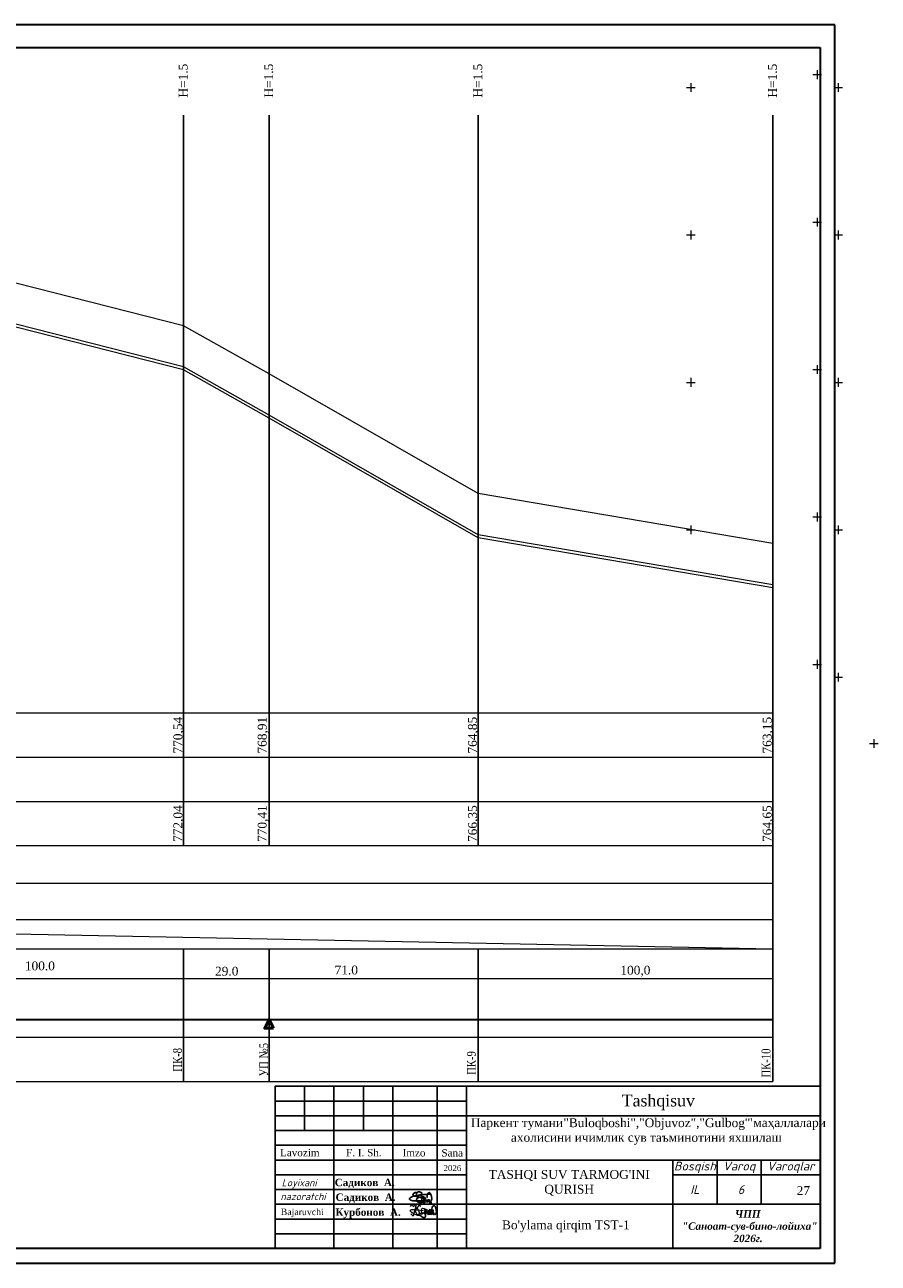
# Model space of a CAD drawing. Header units: millimetres. Extents: x 366033 to 446362, y 4247208 to 4265071.
# Tile 107 of 159: x 435628 to 435918, y 4256920 to 4257340. Entities that reach past the tile are written whole.
import ezdxf

# ---------------------------------------------------------------- set-up
doc = ezdxf.new("R2010")
doc.units = ezdxf.units.MM
for name, color, linetype in [('(002) Рамка', 7, 'Continuous'), ('(004) Точки рельефа', 7, 'Continuous'), ('RAMKA', 7, 'Continuous')]:
    doc.layers.add(name, color=color, linetype=linetype)
for name, color, linetype, lineweight in [('0002. ВК. ПГ. Уг. Пк. и задвижки', 250, 'Continuous', 50), ('план', 7, 'Continuous', 40), ('Текст ВК', 136, 'Continuous', 9)]:
    doc.layers.add(name, color=color, linetype=linetype, lineweight=lineweight)
doc.layers.add('GEODS_POINT_GRID#_B', color=7, linetype='Continuous', true_color=0x000000)
doc.styles.add('GOST 2.304', font='CS_Gost2304.shx')
doc.styles.add('SHRFT', font='TXT', dxfattribs={"width": 1.75})
doc.styles.get("Standard").update_dxf_attribs({"font": 'times.ttf'})
doc.styles.add('TIMES', font='times.ttf')
doc.styles.add('для таблиц', font='times.ttf', dxfattribs={"height": 3})
doc.linetypes.add('ВОДОПРОВОД-right', pattern='A,15,-4,["В1",Standard,S=3,R=0,X=-2,Y=-1.5],-4,20,[">",Standard,S=3,R=0,X=-1.5,Y=-1.5],0', length=43)

# ---------------------------------------------------------------- blocks, each defined once
blk = doc.blocks.new('CrossCoord_m1')
at = {"layer": 'GEODS_POINT_GRID#_B', "color": 3, "lineweight": 20, "true_color": 0x00ff00, "flags": 128}
for points in [[(-3, 0), (3, 0)], [(0, 3), (0, -3)]]:
    blk.add_lwpolyline(points, dxfattribs=at)

msp = doc.modelspace()

# ---------------------------------------------------------------- linework, layer by layer
at = {"layer": '(002) Рамка', "color": 0, "lineweight": 25}
for points in [[(435681.988, 4257061.784), (435681.988, 4257309.494)], [(435710.988, 4257061.784), (435710.988, 4257309.494)], [(435781.988, 4257061.784), (435781.988, 4257309.494)], [(435881.988, 4257061.784), (435881.988, 4257309.494)], [(435781.988, 4257061.784), (435781.988, 4257061.784)], [(435881.988, 4256981.784), (435881.988, 4257061.784)], [(435681.988, 4256981.784), (435681.988, 4257026.784)], [(435710.988, 4256981.784), (435710.988, 4257026.784)], [(435781.988, 4256981.784), (435781.988, 4257026.784)]]:
    msp.add_lwpolyline(points, dxfattribs=at)
at = {"color": 0, "lineweight": 0}
for p, q in [((435681.988, 4257238.115), (435581.988, 4257263.515)), ((435681.988, 4257224.115), (435581.988, 4257249.515)), ((435681.988, 4257223.115), (435581.988, 4257248.515)), ((435710.988, 4257221.815), (435681.988, 4257238.115)), ((435710.988, 4257207.815), (435681.988, 4257224.115)), ((435710.988, 4257206.815), (435681.988, 4257223.115)), ((435781.988, 4257181.215), (435710.988, 4257221.815)), ((435781.988, 4257167.215), (435710.988, 4257207.815)), ((435781.988, 4257166.215), (435710.988, 4257206.815)), ((435881.988, 4257164.215), (435781.988, 4257181.215)), ((435881.988, 4257150.215), (435781.988, 4257167.215)), ((435881.988, 4257149.215), (435781.988, 4257166.215)), ((435381.988, 4257036.784), (435881.988, 4257026.784))]:
    msp.add_line(p, q, dxfattribs=at)
at = {"color": 250, "lineweight": 25}
for p, q in [((435723.012, 4256980.173, -1016.516), (435723.012, 4256965.173, -1016.516)), ((435733.012, 4256980.173, -1016.516), (435733.012, 4256925.173, -1016.516)), ((435743.012, 4256980.173, -1016.516), (435743.012, 4256965.173, -1016.516)), ((435753.012, 4256980.173, -1016.516), (435753.012, 4256925.173, -1016.516)), ((435768.012, 4256980.173, -847.097), (435768.012, 4256925.173, -847.097)), ((435778.012, 4256980.173), (435778.012, 4256925.173)), ((435713.012, 4256975.173), (435778.012, 4256975.173)), ((435713.012, 4256970.173), (435898.012, 4256970.173)), ((435713.012, 4256970.173), (435778.012, 4256970.173)), ((435713.012, 4256965.173), (435778.012, 4256965.173)), ((435713.012, 4256960.173), (435778.012, 4256960.173)), ((435713.012, 4256955.173), (435898.012, 4256955.173)), ((435848.012, 4256955.173), (435848.012, 4256925.173)), ((435863.012, 4256955.173), (435863.012, 4256940.173)), ((435878.012, 4256940.173), (435878.012, 4256955.173)), ((435713.012, 4256950.173), (435778.012, 4256950.173)), ((435898.012, 4256950.173), (435848.012, 4256950.173)), ((435898.012, 4256950.173), (435848.012, 4256950.173)), ((435713.012, 4256945.173), (435778.012, 4256945.173)), ((435713.012, 4256940.173), (435898.012, 4256940.173)), ((435713.012, 4256935.173), (435778.012, 4256935.173)), ((435713.012, 4256930.173), (435778.012, 4256930.173))]:
    msp.add_line(p, q, dxfattribs=at)
at = {"color": 5, "lineweight": 25, "ltscale": 2}
for p, q in [((435758.68, 4256942.148), (435758.66, 4256941.933)), ((435758.68, 4256942.148), (435758.66, 4256941.933)), ((435758.66, 4256941.933), (435758.695, 4256941.818)), ((435758.66, 4256941.933), (435758.695, 4256941.818)), ((435758.725, 4256942.234), (435758.68, 4256942.148)), ((435758.725, 4256942.234), (435758.68, 4256942.148)), ((435758.695, 4256941.818), (435758.75, 4256941.763)), ((435758.695, 4256941.818), (435758.75, 4256941.763)), ((435758.907, 4256942.384), (435758.725, 4256942.234)), ((435758.907, 4256942.384), (435758.725, 4256942.234)), ((435758.75, 4256941.763), (435758.87, 4256941.624)), ((435758.75, 4256941.763), (435758.87, 4256941.624)), ((435758.87, 4256941.624), (435759.021, 4256941.569)), ((435758.87, 4256941.624), (435759.021, 4256941.569)), ((435759.221, 4256942.591), (435758.907, 4256942.384)), ((435759.221, 4256942.591), (435758.907, 4256942.384)), ((435759.021, 4256941.569), (435759.18, 4256941.511)), ((435759.021, 4256941.569), (435759.18, 4256941.511)), ((435759.18, 4256941.511), (435759.335, 4256941.455)), ((435759.18, 4256941.511), (435759.335, 4256941.455)), ((435759.483, 4256942.714), (435759.221, 4256942.591)), ((435759.483, 4256942.714), (435759.221, 4256942.591)), ((435759.335, 4256941.455), (435759.469, 4256941.424)), ((435759.335, 4256941.455), (435759.469, 4256941.424)), ((435759.469, 4256941.424), (435759.724, 4256941.38)), ((435759.469, 4256941.424), (435759.724, 4256941.38)), ((435759.674, 4256942.807), (435759.483, 4256942.714)), ((435759.674, 4256942.807), (435759.483, 4256942.714)), ((435759.922, 4256942.899), (435759.674, 4256942.807)), ((435759.922, 4256942.899), (435759.674, 4256942.807)), ((435759.724, 4256941.38), (435759.91, 4256941.348)), ((435759.724, 4256941.38), (435759.91, 4256941.348)), ((435759.91, 4256941.348), (435760.35, 4256941.34)), ((435759.91, 4256941.348), (435760.35, 4256941.34)), ((435760.23, 4256942.969), (435759.922, 4256942.899)), ((435760.23, 4256942.969), (435759.922, 4256942.899)), ((435760.582, 4256943.044), (435760.23, 4256942.969)), ((435760.582, 4256943.044), (435760.23, 4256942.969)), ((435760.35, 4256941.34), (435760.619, 4256941.343)), ((435760.35, 4256941.34), (435760.619, 4256941.343)), ((435760.786, 4256943.089), (435760.582, 4256943.044)), ((435760.786, 4256943.089), (435760.582, 4256943.044)), ((435760.619, 4256941.343), (435761.082, 4256941.341)), ((435760.619, 4256941.343), (435761.082, 4256941.341)), ((435761.085, 4256943.136), (435760.786, 4256943.089)), ((435761.085, 4256943.136), (435760.786, 4256943.089)), ((435761.082, 4256941.341), (435761.593, 4256941.331)), ((435761.082, 4256941.341), (435761.593, 4256941.331)), ((435761.417, 4256943.195), (435761.085, 4256943.136)), ((435761.417, 4256943.195), (435761.085, 4256943.136)), ((435761.637, 4256943.219), (435761.417, 4256943.195)), ((435761.637, 4256943.219), (435761.417, 4256943.195)), ((435761.593, 4256941.331), (435761.98, 4256941.328)), ((435761.593, 4256941.331), (435761.98, 4256941.328)), ((435761.925, 4256943.27), (435761.637, 4256943.219)), ((435761.925, 4256943.27), (435761.637, 4256943.219)), ((435762.311, 4256943.317), (435761.925, 4256943.27)), ((435762.311, 4256943.317), (435761.925, 4256943.27)), ((435761.98, 4256941.328), (435762.643, 4256941.343)), ((435761.98, 4256941.328), (435762.643, 4256941.343)), ((435762.553, 4256943.341), (435762.311, 4256943.317)), ((435762.553, 4256943.341), (435762.311, 4256943.317)), ((435762.882, 4256943.388), (435762.553, 4256943.341)), ((435762.882, 4256943.388), (435762.553, 4256943.341)), ((435762.643, 4256941.343), (435763.137, 4256941.333)), ((435762.643, 4256941.343), (435763.137, 4256941.333)), ((435763.109, 4256943.409), (435762.882, 4256943.388)), ((435763.109, 4256943.409), (435762.882, 4256943.388)), ((435763.475, 4256943.44), (435763.109, 4256943.409)), ((435763.475, 4256943.44), (435763.109, 4256943.409)), ((435763.137, 4256941.333), (435763.615, 4256941.272)), ((435763.137, 4256941.333), (435763.615, 4256941.272)), ((435763.314, 4256940.823), (435763.344, 4256940.928)), ((435763.314, 4256940.823), (435763.344, 4256940.928)), ((435763.337, 4256940.752), (435763.314, 4256940.823)), ((435763.337, 4256940.752), (435763.314, 4256940.823)), ((435763.381, 4256940.677), (435763.337, 4256940.752)), ((435763.381, 4256940.677), (435763.337, 4256940.752)), ((435763.344, 4256940.928), (435763.361, 4256940.989)), ((435763.344, 4256940.928), (435763.361, 4256940.989)), ((435763.361, 4256940.989), (435763.395, 4256941.046)), ((435763.361, 4256940.989), (435763.395, 4256941.046)), ((435763.44, 4256940.613), (435763.381, 4256940.677)), ((435763.44, 4256940.613), (435763.381, 4256940.677)), ((435763.395, 4256941.046), (435763.441, 4256941.123)), ((435763.395, 4256941.046), (435763.441, 4256941.123)), ((435763.481, 4256940.581), (435763.44, 4256940.613)), ((435763.481, 4256940.581), (435763.44, 4256940.613)), ((435763.441, 4256941.123), (435763.506, 4256941.173)), ((435763.441, 4256941.123), (435763.506, 4256941.173)), ((435763.807, 4256943.461), (435763.475, 4256943.44)), ((435763.807, 4256943.461), (435763.475, 4256943.44)), ((435763.551, 4256940.581), (435763.481, 4256940.581)), ((435763.551, 4256940.581), (435763.481, 4256940.581)), ((435763.506, 4256941.173), (435763.566, 4256941.236)), ((435763.506, 4256941.173), (435763.566, 4256941.236)), ((435763.654, 4256940.601), (435763.551, 4256940.581)), ((435763.654, 4256940.601), (435763.551, 4256940.581)), ((435763.566, 4256941.236), (435763.671, 4256941.298)), ((435763.566, 4256941.236), (435763.671, 4256941.298)), ((435763.571, 4256941.25), (435763.671, 4256941.298)), ((435763.571, 4256941.25), (435763.671, 4256941.298)), ((435763.727, 4256940.629), (435763.654, 4256940.601)), ((435763.727, 4256940.629), (435763.654, 4256940.601)), ((435763.671, 4256941.298), (435763.843, 4256941.398)), ((435763.671, 4256941.298), (435763.843, 4256941.398)), ((435763.671, 4256941.298), (435763.788, 4256941.202)), ((435763.671, 4256941.298), (435763.788, 4256941.202)), ((435763.796, 4256940.66), (435763.727, 4256940.629)), ((435763.796, 4256940.66), (435763.727, 4256940.629)), ((435763.788, 4256941.202), (435763.847, 4256941.153)), ((435763.788, 4256941.202), (435763.847, 4256941.153)), ((435763.878, 4256940.754), (435763.796, 4256940.66)), ((435763.878, 4256940.754), (435763.796, 4256940.66)), ((435764.085, 4256943.515), (435763.807, 4256943.461)), ((435764.085, 4256943.515), (435763.807, 4256943.461)), ((435763.843, 4256941.398), (435763.971, 4256941.472)), ((435763.843, 4256941.398), (435763.971, 4256941.472)), ((435763.847, 4256941.153), (435763.878, 4256941.094)), ((435763.847, 4256941.153), (435763.878, 4256941.094)), ((435763.878, 4256941.094), (435763.917, 4256941.02)), ((435763.878, 4256941.094), (435763.917, 4256941.02)), ((435763.913, 4256940.832), (435763.878, 4256940.754)), ((435763.913, 4256940.832), (435763.878, 4256940.754)), ((435763.938, 4256940.945), (435763.913, 4256940.832)), ((435763.938, 4256940.945), (435763.913, 4256940.832)), ((435763.917, 4256941.02), (435763.938, 4256940.945)), ((435763.917, 4256941.02), (435763.938, 4256940.945)), ((435763.971, 4256941.472), (435764.122, 4256941.58)), ((435763.971, 4256941.472), (435764.122, 4256941.58)), ((435764.319, 4256943.525), (435764.085, 4256943.515)), ((435764.319, 4256943.525), (435764.085, 4256943.515)), ((435764.122, 4256941.58), (435764.233, 4256941.58)), ((435764.122, 4256941.58), (435764.233, 4256941.58)), ((435764.233, 4256941.58), (435764.579, 4256941.585)), ((435764.233, 4256941.58), (435764.579, 4256941.585)), ((435764.504, 4256943.533), (435764.319, 4256943.525)), ((435764.504, 4256943.533), (435764.319, 4256943.525)), ((435764.473, 4256941.085), (435764.611, 4256941.247)), ((435764.473, 4256941.085), (435764.611, 4256941.247)), ((435764.473, 4256941.023), (435764.473, 4256941.085)), ((435764.473, 4256941.023), (435764.473, 4256941.085)), ((435764.508, 4256940.959), (435764.473, 4256941.023)), ((435764.508, 4256940.959), (435764.473, 4256941.023)), ((435764.862, 4256943.573), (435764.504, 4256943.533)), ((435764.862, 4256943.573), (435764.504, 4256943.533)), ((435764.531, 4256940.915), (435764.508, 4256940.959)), ((435764.531, 4256940.915), (435764.508, 4256940.959)), ((435764.588, 4256940.898), (435764.531, 4256940.915)), ((435764.588, 4256940.898), (435764.531, 4256940.915)), ((435764.579, 4256941.585), (435764.64, 4256941.585)), ((435764.579, 4256941.585), (435764.64, 4256941.585)), ((435764.662, 4256940.898), (435764.588, 4256940.898)), ((435764.662, 4256940.898), (435764.588, 4256940.898)), ((435764.611, 4256941.247), (435764.682, 4256941.33)), ((435764.611, 4256941.247), (435764.682, 4256941.33)), ((435764.64, 4256941.585), (435764.842, 4256941.571)), ((435764.64, 4256941.585), (435764.842, 4256941.571)), ((435764.779, 4256940.969), (435764.662, 4256940.898)), ((435764.779, 4256940.969), (435764.662, 4256940.898)), ((435764.682, 4256941.33), (435764.889, 4256941.504)), ((435764.682, 4256941.33), (435764.889, 4256941.504)), ((435764.943, 4256941.069), (435764.779, 4256940.969)), ((435764.943, 4256941.069), (435764.779, 4256940.969)), ((435764.841, 4256941.463), (435764.914, 4256941.528)), ((435764.841, 4256941.463), (435764.914, 4256941.528)), ((435764.842, 4256941.571), (435765.014, 4256941.467)), ((435764.842, 4256941.571), (435765.014, 4256941.467)), ((435765.087, 4256943.575), (435764.862, 4256943.573)), ((435765.087, 4256943.575), (435764.862, 4256943.573)), ((435764.914, 4256941.528), (435764.958, 4256941.568)), ((435764.914, 4256941.528), (435764.958, 4256941.568)), ((435765.039, 4256941.162), (435764.943, 4256941.069)), ((435765.039, 4256941.162), (435764.943, 4256941.069)), ((435764.958, 4256941.568), (435765.042, 4256941.619)), ((435764.958, 4256941.568), (435765.042, 4256941.619)), ((435765.014, 4256941.467), (435765.085, 4256941.411)), ((435765.014, 4256941.467), (435765.085, 4256941.411)), ((435765.092, 4256941.244), (435765.039, 4256941.162)), ((435765.092, 4256941.244), (435765.039, 4256941.162)), ((435765.042, 4256941.619), (435765.096, 4256941.652)), ((435765.042, 4256941.619), (435765.096, 4256941.652)), ((435765.085, 4256941.411), (435765.116, 4256941.324)), ((435765.085, 4256941.411), (435765.116, 4256941.324)), ((435765.475, 4256943.578), (435765.087, 4256943.575)), ((435765.475, 4256943.578), (435765.087, 4256943.575)), ((435765.116, 4256941.324), (435765.092, 4256941.244)), ((435765.116, 4256941.324), (435765.092, 4256941.244)), ((435765.096, 4256941.652), (435765.154, 4256941.671)), ((435765.096, 4256941.652), (435765.154, 4256941.671)), ((435765.154, 4256941.671), (435765.194, 4256941.685)), ((435765.154, 4256941.671), (435765.194, 4256941.685)), ((435765.194, 4256941.685), (435765.248, 4256941.685)), ((435765.194, 4256941.685), (435765.248, 4256941.685)), ((435765.248, 4256941.685), (435765.293, 4256941.67)), ((435765.248, 4256941.685), (435765.293, 4256941.67)), ((435765.293, 4256941.67), (435765.349, 4256941.637)), ((435765.293, 4256941.67), (435765.349, 4256941.637)), ((435765.382, 4256940.468), (435765.325, 4256940.512)), ((435765.349, 4256941.637), (435765.384, 4256941.617)), ((435765.349, 4256941.637), (435765.384, 4256941.617)), ((435765.478, 4256940.468), (435765.382, 4256940.468)), ((435765.384, 4256941.617), (435765.411, 4256941.579)), ((435765.384, 4256941.617), (435765.411, 4256941.579)), ((435765.419, 4256941.137), (435765.386, 4256941.007)), ((435765.419, 4256941.137), (435765.386, 4256941.007)), ((435765.386, 4256941.007), (435765.386, 4256940.916)), ((435765.386, 4256941.007), (435765.386, 4256940.916)), ((435765.386, 4256940.916), (435765.413, 4256940.824)), ((435765.386, 4256940.916), (435765.413, 4256940.824)), ((435765.411, 4256941.579), (435765.434, 4256941.542)), ((435765.411, 4256941.579), (435765.434, 4256941.542)), ((435765.413, 4256940.824), (435765.46, 4256940.731)), ((435765.413, 4256940.824), (435765.46, 4256940.731)), ((435765.449, 4256941.251), (435765.419, 4256941.137)), ((435765.449, 4256941.251), (435765.419, 4256941.137)), ((435765.434, 4256941.542), (435765.45, 4256941.514)), ((435765.434, 4256941.542), (435765.45, 4256941.514)), ((435765.472, 4256941.443), (435765.449, 4256941.35)), ((435765.472, 4256941.443), (435765.449, 4256941.35)), ((435765.449, 4256941.35), (435765.449, 4256941.251)), ((435765.449, 4256941.35), (435765.449, 4256941.251)), ((435765.45, 4256941.514), (435765.472, 4256941.443)), ((435765.45, 4256941.514), (435765.472, 4256941.443)), ((435765.46, 4256940.731), (435765.505, 4256940.699)), ((435765.46, 4256940.731), (435765.505, 4256940.699)), ((435765.627, 4256943.578), (435765.475, 4256943.578)), ((435765.627, 4256943.578), (435765.475, 4256943.578)), ((435765.622, 4256940.495), (435765.478, 4256940.468)), ((435765.505, 4256940.699), (435765.584, 4256940.668)), ((435765.505, 4256940.699), (435765.584, 4256940.668)), ((435765.584, 4256940.668), (435765.658, 4256940.64)), ((435765.584, 4256940.668), (435765.658, 4256940.64)), ((435765.724, 4256940.534), (435765.622, 4256940.495)), ((435765.866, 4256943.564), (435765.627, 4256943.578)), ((435765.866, 4256943.564), (435765.627, 4256943.578)), ((435765.658, 4256940.64), (435765.796, 4256940.64)), ((435765.658, 4256940.64), (435765.796, 4256940.64)), ((435765.796, 4256940.64), (435765.887, 4256940.657)), ((435765.796, 4256940.64), (435765.887, 4256940.657)), ((435765.887, 4256940.657), (435765.982, 4256940.668)), ((435765.887, 4256940.657), (435765.982, 4256940.668)), ((435765.982, 4256940.668), (435766.197, 4256940.699)), ((435765.982, 4256940.668), (435766.197, 4256940.699))]:
    msp.add_line(p, q, dxfattribs=at)
at = {"color": 5, "linetype": 'ВОДОПРОВОД-right', "lineweight": 30}
msp.add_lwpolyline([(435381.982, 4257002.836), (435881.988, 4257002.836)], dxfattribs=at)
at = {"color": 250, "lineweight": 25}
msp.add_lwpolyline([(435713.012, 4256980.173), (435898.012, 4256980.173), (435898.012, 4256925.173), (435713.012, 4256925.173)], close=True, dxfattribs=at)
at = {"color": 5, "lineweight": 25, "ltscale": 2}
for points in [[(435761.999, 4256943.377), (435762.293, 4256943.375), (435762.418, 4256943.434), (435762.536, 4256943.521), (435762.619, 4256943.581), (435762.71, 4256943.665), (435762.761, 4256943.713), (435762.818, 4256943.795), (435762.813, 4256943.87), (435762.789, 4256943.991), (435762.769, 4256944.03), (435762.68, 4256944.114), (435762.571, 4256944.193), (435762.444, 4256944.252), (435762.283, 4256944.299), (435762.043, 4256944.347), (435761.848, 4256944.347), (435761.616, 4256944.333), (435761.427, 4256944.305), (435761.257, 4256944.266), (435761.056, 4256943.699), (435760.82, 4256944.196), (435760.604, 4256944.124), (435760.39, 4256944.048), (435760.17, 4256943.921), (435759.999, 4256943.81), (435759.89, 4256943.717), (435759.821, 4256943.565), (435759.808, 4256943.473), (435759.849, 4256943.32), (435759.961, 4256943.129), (435760.019, 4256943.065), (435760.119, 4256943), (435760.26, 4256942.949), (435760.457, 4256942.899), (435760.893, 4256942.843), (435761.148, 4256942.812), (435761.275, 4256942.797), (435761.591, 4256943.233), (435761.684, 4256943.204), (435761.468, 4256942.72)], [(435761.999, 4256943.377), (435762.293, 4256943.375), (435762.418, 4256943.434), (435762.536, 4256943.521), (435762.619, 4256943.581), (435762.71, 4256943.665), (435762.761, 4256943.713), (435762.818, 4256943.795), (435762.813, 4256943.87), (435762.789, 4256943.991), (435762.769, 4256944.03), (435762.68, 4256944.114), (435762.571, 4256944.193), (435762.444, 4256944.252), (435762.283, 4256944.299), (435762.043, 4256944.347), (435761.848, 4256944.347), (435761.616, 4256944.333), (435761.427, 4256944.305), (435761.257, 4256944.266), (435761.056, 4256943.699), (435760.82, 4256944.196), (435760.604, 4256944.124), (435760.39, 4256944.048), (435760.17, 4256943.921), (435759.999, 4256943.81), (435759.89, 4256943.717), (435759.821, 4256943.565), (435759.808, 4256943.473), (435759.849, 4256943.32), (435759.961, 4256943.129), (435760.019, 4256943.065), (435760.119, 4256943), (435760.26, 4256942.949), (435760.457, 4256942.899), (435760.893, 4256942.843), (435761.148, 4256942.812), (435761.275, 4256942.797), (435761.591, 4256943.233), (435761.684, 4256943.204), (435761.468, 4256942.72)], [(435765.211, 4256941.927), (435765.208, 4256941.634), (435765.267, 4256941.508), (435765.355, 4256941.391), (435765.414, 4256941.307), (435765.498, 4256941.217), (435765.547, 4256941.165), (435765.629, 4256941.108), (435765.704, 4256941.113), (435765.825, 4256941.138), (435765.864, 4256941.158), (435765.947, 4256941.246), (435766.027, 4256941.356), (435766.086, 4256941.483), (435766.133, 4256941.643), (435766.181, 4256941.883), (435766.181, 4256942.079), (435766.167, 4256942.31), (435766.139, 4256942.5), (435766.099, 4256942.67), (435766.07, 4256942.931), (435766.03, 4256943.107), (435765.957, 4256943.323), (435765.881, 4256943.537), (435765.755, 4256943.756), (435765.644, 4256943.928), (435765.551, 4256944.036), (435765.398, 4256944.106), (435765.307, 4256944.118), (435765.153, 4256944.077), (435764.962, 4256943.965), (435764.899, 4256943.908), (435764.834, 4256943.808), (435764.783, 4256943.666), (435764.733, 4256943.469), (435764.677, 4256943.034), (435764.646, 4256942.779), (435764.63, 4256942.652), (435764.611, 4256942.586), (435764.582, 4256942.493), (435764.553, 4256942.459)], [(435762.468, 4256943.471), (435762.728, 4256943.378), (435762.525, 4256943.037), (435762.728, 4256942.875), (435762.733, 4256942.498), (435762.797, 4256942.161), (435762.868, 4256941.782), (435762.865, 4256941.34), (435762.865, 4256940.993), (435762.81, 4256940.711), (435762.732, 4256940.596), (435762.647, 4256940.503), (435762.56, 4256940.474), (435762.482, 4256940.472), (435762.358, 4256940.502), (435762.103, 4256940.607), (435761.896, 4256940.723), (435761.611, 4256940.909), (435761.434, 4256941.025), (435761.104, 4256941.216), (435760.694, 4256941.39)], [(435763.223, 4256941.732), (435763.517, 4256941.73), (435763.642, 4256941.788), (435763.76, 4256941.876), (435763.843, 4256941.935), (435763.933, 4256942.02), (435763.985, 4256942.068), (435764.042, 4256942.15), (435764.037, 4256942.225), (435764.012, 4256942.346), (435763.992, 4256942.385), (435763.904, 4256942.468), (435763.252, 4256942.231), (435763.125, 4256942.29), (435763.507, 4256942.654), (435763.267, 4256942.702), (435763.072, 4256942.702), (435762.84, 4256942.688), (435762.65, 4256942.66), (435762.48, 4256942.346), (435762.219, 4256942.591), (435762.043, 4256942.551), (435761.827, 4256942.478), (435761.613, 4256942.402), (435761.394, 4256942.276), (435761.222, 4256942.165), (435761.114, 4256942.072), (435761.044, 4256941.92), (435761.032, 4256941.828), (435761.073, 4256941.674), (435761.185, 4256941.483), (435761.242, 4256941.42), (435761.342, 4256941.355), (435761.484, 4256941.304), (435761.681, 4256941.254), (435762.116, 4256941.198), (435762.371, 4256941.167), (435762.499, 4256941.152), (435762.565, 4256941.132), (435762.657, 4256941.103), (435762.691, 4256941.074)], [(435763.223, 4256941.732), (435763.517, 4256941.73), (435763.642, 4256941.788), (435763.76, 4256941.876), (435763.843, 4256941.935), (435763.933, 4256942.02), (435763.985, 4256942.068), (435764.042, 4256942.15), (435764.037, 4256942.225), (435764.012, 4256942.346), (435763.992, 4256942.385), (435763.904, 4256942.468), (435763.252, 4256942.231), (435763.125, 4256942.29), (435763.507, 4256942.654), (435763.267, 4256942.702), (435763.072, 4256942.702), (435762.84, 4256942.688), (435762.65, 4256942.66), (435762.48, 4256942.346), (435762.219, 4256942.591), (435762.043, 4256942.551), (435761.827, 4256942.478), (435761.613, 4256942.402), (435761.394, 4256942.276), (435761.222, 4256942.165), (435761.114, 4256942.072), (435761.044, 4256941.92), (435761.032, 4256941.828), (435761.073, 4256941.674), (435761.185, 4256941.483), (435761.242, 4256941.42), (435761.342, 4256941.355), (435761.484, 4256941.304), (435761.681, 4256941.254), (435762.116, 4256941.198), (435762.371, 4256941.167), (435762.499, 4256941.152), (435762.565, 4256941.132), (435762.657, 4256941.103), (435762.691, 4256941.074)], [(435763.625, 4256938.596), (435763.885, 4256938.503), (435763.682, 4256938.162), (435763.885, 4256938), (435763.89, 4256937.623), (435763.953, 4256937.286), (435764.024, 4256936.907), (435764.021, 4256936.465), (435764.021, 4256936.118), (435763.966, 4256935.836), (435763.888, 4256935.721), (435763.804, 4256935.628), (435763.716, 4256935.599), (435763.638, 4256935.597), (435763.514, 4256935.627), (435763.26, 4256935.732), (435763.052, 4256935.848), (435762.767, 4256936.034), (435762.59, 4256936.15), (435762.26, 4256936.341), (435761.85, 4256936.515)], [(435766.788, 4256937.543), (435766.786, 4256937.249), (435766.844, 4256937.124), (435766.932, 4256937.006), (435766.991, 4256936.923), (435767.076, 4256936.832), (435767.124, 4256936.78), (435767.206, 4256936.724), (435767.281, 4256936.728), (435767.402, 4256936.753), (435767.441, 4256936.773), (435767.524, 4256936.861), (435767.604, 4256936.971), (435767.663, 4256937.098), (435767.71, 4256937.258), (435767.758, 4256937.499), (435767.758, 4256937.694), (435767.744, 4256937.925), (435767.716, 4256938.115), (435767.676, 4256938.285), (435767.647, 4256938.547), (435767.607, 4256938.722), (435767.534, 4256938.938), (435767.458, 4256939.152), (435767.332, 4256939.372), (435767.221, 4256939.543), (435767.128, 4256939.652), (435766.976, 4256939.721), (435766.884, 4256939.733), (435766.73, 4256939.692), (435766.539, 4256939.581), (435766.476, 4256939.523), (435766.411, 4256939.423), (435766.36, 4256939.282), (435766.31, 4256939.084), (435766.254, 4256938.649), (435766.223, 4256938.394), (435766.208, 4256938.267), (435766.188, 4256938.201), (435766.159, 4256938.108), (435766.13, 4256938.074)]]:
    msp.add_lwpolyline(points, dxfattribs=at)
at = {"color": 5, "lineweight": 5}
for points in [[(435759.03, 4256939.422), (435759.308, 4256939.908), (435760.096, 4256939.457), (435760.381, 4256939.956), (435760.93, 4256939.956), (435759.887, 4256936.134), (435759.145, 4256936.944)], [(435760.408, 4256938.045), (435762.065, 4256939.885), (435762.511, 4256939.483)], [(435760.408, 4256938.045), (435761.254, 4256936.573), (435761.905, 4256936.947)]]:
    msp.add_lwpolyline(points, dxfattribs=at)
for points in [[(435761.237, 4256938.965), (435761.951, 4256936.387), (435758.93, 4256937.877), (435763.245, 4256938.082)], [(435761.905, 4256936.947), (435763.205, 4256937.281), (435762.655, 4256936.807), (435764.46, 4256937.572), (435763.817, 4256936.654), (435764.184, 4256938.122), (435765.025, 4256936.563), (435765.194, 4256938.183), (435765.408, 4256936.547), (435765.209, 4256937.22), (435766.433, 4256938.427), (435765.836, 4256937.189), (435766.402, 4256937.052), (435765.438, 4256938.443), (435765.851, 4256936.746), (435766.738, 4256938.183), (435766.05, 4256937.526), (435766.784, 4256936.716), (435762.67, 4256938.458), (435762.64, 4256937.633), (435764.138, 4256937.312)]]:
    msp.add_spline(points, degree=3, dxfattribs=at)
at = {"layer": '0002. ВК. ПГ. Уг. Пк. и задвижки', "color": 1, "lineweight": 50}
msp.add_lwpolyline([(435712.488, 4256999.836), (435709.488, 4256999.836), (435710.988, 4257002.836), (435712.488, 4256999.836)], dxfattribs=at)
at = {"layer": 'RAMKA', "color": 1, "lineweight": 30}
for p, q in [((435903.012, 4257340.173), (435317.187, 4257340.173)), ((435337.187, 4257332.411), (435898.012, 4257332.411)), ((435898.012, 4256925.173), (435337.187, 4256925.173)), ((435317.187, 4256920.173), (435903.012, 4256920.173))]:
    msp.add_line(p, q, dxfattribs=at)
at = {"layer": 'RAMKA', "color": 3, "lineweight": 30}
for p, q in [((435903.012, 4256920.173), (435903.012, 4257340.173)), ((435898.012, 4257332.411), (435898.012, 4256925.173))]:
    msp.add_line(p, q, dxfattribs=at)
at = {"layer": 'Текст ВК'}
for p, q in [((435370.98, 4257106.784), (435881.988, 4257106.784)), ((435381.988, 4257091.784), (435881.988, 4257091.784)), ((435381.988, 4257076.784), (435881.988, 4257076.784)), ((435381.988, 4257061.784), (435881.988, 4257061.784)), ((435381.988, 4257049.112), (435881.988, 4257049.113)), ((435381.988, 4257036.784), (435881.988, 4257036.784)), ((435381.988, 4257026.784), (435881.988, 4257026.784)), ((435381.988, 4257016.784), (435881.988, 4257016.784)), ((435381.988, 4256996.784), (435881.988, 4256996.784)), ((435381.988, 4256981.784), (435881.988, 4256981.784))]:
    msp.add_line(p, q, dxfattribs=at)

# ---------------------------------------------------------------- block references
at = {"layer": 'GEODS_POINT_GRID#_B', "color": 3, "true_color": 0x00ff00, "xscale": 0.5, "yscale": 0.5, "zscale": 0.5}
for p in [(435897.017, 4257323.254), (435854.135, 4257318.901), (435904.135, 4257318.901), (435897.017, 4257273.254), (435854.135, 4257268.901), (435904.135, 4257268.901), (435897.017, 4257223.254), (435854.135, 4257218.901), (435904.135, 4257218.901), (435897.017, 4257173.254), (435854.135, 4257168.901), (435904.135, 4257168.901), (435897.017, 4257123.254), (435904.135, 4257118.901), (435916.23, 4257096.431, 0.031)]:
    msp.add_blockref('CrossCoord_m1', p, dxfattribs=at)

# ---------------------------------------------------------------- texts
at = {"layer": '(004) Точки рельефа', "color": 7, "char_height": 3, "attachment_point": 5, "style": 'для таблиц'}
for s, insert in [('\\A1;100.0', (435633.195, 4257020.972)), ('\\A1;29.0', (435696.607, 4257019.177)), ('\\A1;71.0', (435737.18, 4257019.588)), ('\\A1;100,0', (435835.3, 4257019.199))]:
    msp.add_mtext(s, dxfattribs=dict(at, insert=insert))
at = {"color": 5, "char_height": 3, "attachment_point": 2}
for s, insert, width, rotation in [('{\\C0;H=1.5}', (435680.326, 4257321.22), 11.11185, 89.99547), ('{\\C0;H=1.5}', (435709.326, 4257321.22), 11.11185, 89.99547), ('{\\C0;H=1.5}', (435780.326, 4257321.22), 11.11185, 89.99547), ('{\\C0;H=1.5}', (435880.326, 4257321.22), 11.11185, 89.99547), ('{\\C0;772,04}', (435678.529, 4257069.254), 11.11185, 90), ('{\\C0;766,35}', (435778.529, 4257069.254), 11.11185, 90), ('{\\C0;764,65}', (435878.529, 4257069.254), 11.11185, 90), ('{\\W0.8;\\C7;ПК-8}', (435678.375, 4256989.141, -4720.845), 14.61436, 90), ('{\\W0.8;\\C7;УП №5}', (435707.644, 4256989.184, -4720.845), 14.61436, 90), ('{\\W0.8;\\C7;ПК-9}', (435778.135, 4256988.069, -4720.845), 14.61436, 90), ('{\\W0.8;\\C7;ПК-10}', (435878.135, 4256988.069, -4720.845), 14.61436, 90)]:
    msp.add_mtext(s, dxfattribs=dict(at, insert=insert, width=width, rotation=rotation))
at = {"color": 184, "char_height": 3, "width": 11.11185, "attachment_point": 2, "rotation": 90}
for s, insert in [('{\\C0;770,54}', (435678.529, 4257099.254)), ('{\\C0;764,85}', (435778.529, 4257099.254)), ('{\\C0;763,15}', (435878.529, 4257099.254))]:
    msp.add_mtext(s, dxfattribs=dict(at, insert=insert))
at = {"color": 0, "char_height": 3, "width": 11.11185, "attachment_point": 2, "rotation": 90}
for s, insert in [('768,91', (435707.135, 4257099.254)), ('770,41', (435707.135, 4257069.254))]:
    msp.add_mtext(s, dxfattribs=dict(at, insert=insert))
for s, insert, char_height, width, attachment_point in [('\\pi-40.048;Tashqisuv', (435870.712, 4256977.356), 4, 4.20261, 1), ('{\\fTimes New Roman|b0|i0|c204|p18;2026}', (435770.177, 4256953.436), 2, 10.68651, 1), ('{\\fISOCPEUR|b0|i1|c204|p34;Bosqish}', (435855.512, 4256952.673), 3, 15, 5), ('{\\fISOCPEUR|b0|i1|c204|p34;Va\\fISOCPEUR|b0|i1|c0|p34;roq}', (435870.512, 4256952.673), 3, 15, 5), ('{\\fISOCPEUR|b0|i1|c204|p34;Va\\fISOCPEUR|b0|i1|c0|p34;roq\\fISOCPEUR|b0|i1|c204|p34;lar}', (435888.012, 4256952.673), 3, 37.25162, 5), ('{\\fISOCPEUR|b0|i1|c204|p34;IL}', (435855.512, 4256945.173), 3, 15, 5), ('{\\fISOCPEUR|b0|i1|c204|p34;6}', (435871.17, 4256945.173), 3, 15, 5)]:
    msp.add_mtext(s, dxfattribs=dict(insert=insert, char_height=char_height, width=width, attachment_point=attachment_point))
at = {"color": 0, "lineweight": 5, "insert": (435779.466, 4256969.345), "char_height": 3, "width": 154.9538, "attachment_point": 1}
msp.add_mtext('Паркент тумани                                                         маҳаллалари \\P            ахолисини ичимлик сув таъминотини яхшилаш', dxfattribs=at)
at = {"color": 0, "lineweight": 0, "insert": (435810.877, 4256969.321), "char_height": 3, "width": 67.69207, "attachment_point": 1}
msp.add_mtext('"Buloqboshi","Objuvoz","Gulbog\'"', dxfattribs=at)
at = {"lineweight": 25, "ltscale": 100, "attachment_point": 1, "style": 'GOST 2.304'}
for s, insert, char_height, width in [('{\\fTimes New Roman|b0|i0|c204|p18;Lavozim}', (435714.701, 4256958.943), 2.5, 7.14649), ('{\\fTimes New Roman|b0|i0|c204|p18;F. I. Sh.}', (435737.112, 4256958.926), 2.5, 13.23723), ('{\\fTimes New Roman|b0|i0|c204|p18;Imzo}', (435756.305, 4256958.888), 2.5, 12.27251), ('{\\fTimes New Roman|b0|i0|c204|p18;Bajaruvchi}', (435714.951, 4256938.694, 1016.516), 2.2, 8.90888)]:
    msp.add_mtext(s, dxfattribs=dict(at, insert=insert, char_height=char_height, width=width))
at = {"color": 250, "lineweight": 25, "ltscale": 100, "insert": (435769.464, 4256958.861), "char_height": 2.5, "width": 8.14319, "attachment_point": 1, "style": 'GOST 2.304'}
msp.add_mtext('{\\fTimes New Roman|b0|i0|c204|p18;Sana}', dxfattribs=at)
at = {"color": 7, "char_height": 0.16239, "width": 16.23922, "attachment_point": 5, "style": 'SHRFT'}
for s, insert in [('{\\fISOCPEUR|b0|i1|c0|p34;\\H15x;Loyixani} ', (435721.202, 4256947.113)), ('{\\fISOCPEUR|b0|i1|c204|p34;\\H15x;nazoratchi}', (435722.536, 4256942.794))]:
    msp.add_mtext(s, dxfattribs=dict(at, insert=insert))
at = {"color": 0, "char_height": 2.5, "attachment_point": 1}
for s, insert in [('{\\fTimes New Roman|b1|i0|c204|p18;Садиков  А.}', (435733.262, 4256948.809)), ('{\\fTimes New Roman|b1|i0|c204|p18;Садиков  А.}', (435733.552, 4256943.813)), ('{\\fTimes New Roman|b1|i0|c204|p18;Курбонов  А.}', (435733.493, 4256938.749))]:
    msp.add_mtext(s, dxfattribs=dict(at, insert=insert))
at = {"color": 5, "insert": (435812.826, 4256947.418), "char_height": 3, "width": 64.16731, "attachment_point": 5}
msp.add_mtext("{\\fTimes New Roman|b0|i0|c204|p18;\\C7;TASHQI SUV TARMOG'INI\\PQURISH}", dxfattribs=at)
at = {"color": 0, "insert": (435890.03, 4256946.311), "char_height": 3.0064, "width": 1.92475, "attachment_point": 1, "style": 'TIMES'}
msp.add_mtext('27', dxfattribs=at)
at = {"color": 0, "ltscale": 0.1, "insert": (435868.373, 4256938.176), "char_height": 2.5, "attachment_point": 1}
msp.add_mtext_dynamic_manual_height_columns('\\pi0.71954;{\\fTimes New Roman|b1|i1|c204|p18;ЧПП\\P\\pi-17.28155;"Cаноат-сув-бино-лойиха"\\P\\pi0.24549;2026г.}', width=9.80425, gutter_width=12.5, heights=[0], dxfattribs=at)
at = {"layer": 'план', "color": 0, "lineweight": 20, "insert": (435790.037, 4256934.682, 0.52), "char_height": 3, "width": 48.58877, "attachment_point": 1}
msp.add_mtext("{\\fTimes New Roman|b0|i0|c204|p18;Bo'ylama qirqim TST-1 }", dxfattribs=at)

doc.saveas('drawing.dxf')
